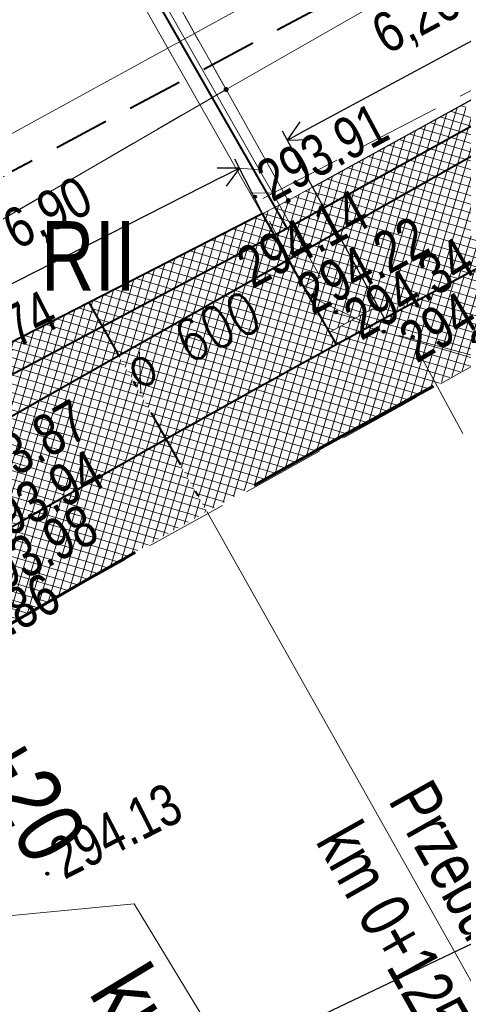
# Model space of a CAD drawing. Header units: metres. Extents: x 7437397 to 7437776, y 5556446 to 5556944.
# Tile 27 of 45: x 7437627 to 7437635, y 5556730 to 5556747. Entities that reach past the tile are written whole.
import ezdxf

# ---------------------------------------------------------------- set-up
doc = ezdxf.new("R2010")
doc.units = ezdxf.units.M
doc.header["$MEASUREMENT"] = 0
for name, pattern in [('DGN Style 2', [6.14715, 3.68829, -2.45886]), ('DGN Style 4', [2.170859, 1.084752, -0.542376, 0.001356, -0.542376]), ('EGBU01-500', [1, 0.5, -0.5]), ('KTCR02-500', [1.5, 1, -0.5]), ('KTJZ01-500', [2, 1.5, -0.5])]:
    doc.linetypes.add(name, pattern=pattern)
doc.layers.get('0').update_dxf_attribs({"color": 250, "lineweight": 5})
for name, color, linetype, lineweight in [('203-Punkt załamania granicy działki nie stabilizowany', 7, 'Continuous', 5), ('BUIB02_01', 250, 'Continuous', 5), ('BUIB05_01', 250, 'Continuous', 5), ('BUUD02_01', 250, 'Continuous', 5), ('D_kilometraz', 7, 'Continuous', 13), ('D_krawedz swobodna jezdni', 7, 'DGN Style 2', 30), ('D_kraweznik obnizony', 7, 'DGN Style 2', 70), ('D_obrzeze', 7, 'Continuous', 40), ('D_opis trasy', 7, 'Continuous', 13), ('D_opisy', 7, 'Continuous', 13), ('D_osie', 1, 'DGN Style 4', 40), ('D_pobocze', 7, 'Continuous', 13), ('D_wymiary', 7, 'Continuous', 13), ('DS_pobocze', 1, 'Continuous', 0), ('DS_zjazdy kostka', 30, 'Continuous', 0), ('DS_zjazdy kruszywo', 2, 'Continuous', 0), ('EGBD03', 250, 'Continuous', 5), ('EGBK02', 250, 'Continuous', 5), ('EGBP04_03', 250, 'Continuous', 5), ('EGBU01', 250, 'Continuous', 5), ('KTJZ01', 250, 'Continuous', 5), ('KTKR01', 250, 'Continuous', 5), ('MPZP', 250, 'Continuous', 5), ('rzedne dla projektanta', 250, 'Continuous', 5), ('SUPT_01', 250, 'Continuous', 5), ('Warstwa 14', 250, 'Continuous', 5)]:
    doc.layers.add(name, color=color, linetype=linetype, lineweight=lineweight)
doc.styles.add('ROMANS', font='arial.ttf', dxfattribs={"width": 0.8})
doc.styles.get("Standard").update_dxf_attribs({"font": 'txt.shx', "width": 0.75})
doc.styles.add('Style-Arial Narrow', font='ARIALN.TTF')
doc.dimstyles.new('1-500', dxfattribs={"dimscale": 10, "dimtxt": 0.2, "dimasz": 0.07, "dimexe": 0, "dimexo": 0, "dimgap": 0.05, "dimtad": 1, "dimdec": 1, "dimzin": 0, "dimtxsty": 'ROMANS', "dimblk": 'ARCHTICK', "dimcen": 0.1, "dimclrt": 256, "dimadec": 0, "dimazin": 0, "dimtfac": 0.666667, "dimtdec": 1, "dimtofl": 0, "dimtmove": 1, "dimatfit": 2, "dimfxl": 0, "dimtolj": 1, "dimtzin": 0, "dimarcsym": 0})

# ---------------------------------------------------------------- blocks, each defined once
blk = doc.blocks.new('203')
at = {"layer": '203-Punkt załamania granicy działki nie stabilizowany', "linetype": 'Continuous', "lineweight": 13}
h = blk.add_hatch(color=96, dxfattribs=at)
edge = h.paths.add_edge_path()
edge.add_arc((0, 0), 0.45, 0, 360)
blk = doc.blocks.new('TerminatorOpen')
at = {"color": 0, "linetype": 'ByBlock', "lineweight": -2}
for q in [(-1, 0.5), (-1, 0), (-1, -0.5)]:
    blk.add_line((0, 0), q, dxfattribs=at)
blk = doc.blocks.new('*D62')
at = {"layer": 'D_wymiary', "color": 0, "lineweight": -2, "transparency": 16777216}
for p, q in [((7437631.179, 5556743.903), (7437630.639, 5556744.965)), ((7437630.4, 5556744.641), (7437624.892, 5556741.84)), ((7437625.029, 5556740.775), (7437624.489, 5556741.837))]:
    blk.add_line(p, q, dxfattribs=at)
at = {"layer": 'Defpoints', "color": 0}
for p in [(7437631.261, 5556743.743), (7437624.571, 5556741.676), (7437625.111, 5556740.615)]:
    blk.add_point(p, dxfattribs=at)
at = {"layer": 'D_wymiary', "color": 0, "lineweight": -2, "transparency": 16777216, "xscale": 0.36, "yscale": 0.36, "zscale": 0.36}
for p, rotation in [((7437630.721, 5556744.805), 26.9605291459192), ((7437624.571, 5556741.676), 206.9605291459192)]:
    blk.add_blockref('TerminatorOpen', p, dxfattribs=dict(at, rotation=rotation))
at = {"layer": 'D_wymiary', "transparency": 16777216, "insert": (7437627.287, 5556743.947), "char_height": 0.72, "attachment_point": 5, "rotation": 26.9605, "style": 'Style-Arial Narrow'}
blk.add_mtext('6,90', dxfattribs=at)
blk = doc.blocks.new('*D63')
at = {"layer": 'D_wymiary', "color": 0, "lineweight": -2, "transparency": 16777216}
for p, q in [((7437637.505, 5556747.379), (7437636.952, 5556748.405)), ((7437631.9, 5556745.48), (7437636.72, 5556748.076)), ((7437632.05, 5556744.441), (7437631.497, 5556745.468))]:
    blk.add_line(p, q, dxfattribs=at)
at = {"layer": 'Defpoints', "color": 0}
for p in [(7437637.037, 5556748.247), (7437637.59, 5556747.22), (7437632.135, 5556744.283)]:
    blk.add_point(p, dxfattribs=at)
at = {"layer": 'D_wymiary', "color": 0, "lineweight": -2, "transparency": 16777216, "xscale": 0.36, "yscale": 0.36, "zscale": 0.36}
for p, rotation in [((7437637.037, 5556748.247), 28.30396688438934), ((7437631.583, 5556745.309), 208.3039668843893)]:
    blk.add_blockref('TerminatorOpen', p, dxfattribs=dict(at, rotation=rotation))
at = {"layer": 'D_wymiary', "transparency": 16777216, "insert": (7437633.934, 5556747.476), "char_height": 0.72, "attachment_point": 5, "rotation": 28.304, "style": 'Style-Arial Narrow'}
blk.add_mtext('6,20', dxfattribs=at)

msp = doc.modelspace()

# ---------------------------------------------------------------- hatches: boundary and pattern name
at = {"layer": 'DS_pobocze', "lineweight": 0}
h = msp.add_hatch(dxfattribs=at)
h.set_pattern_fill('CROSSHATCH', color=256, style=0, pattern_type=2)
h.set_pattern_definition([(73.467, (7437632.11164, 5556742.76442), (-0.143798, 0.042686), []), (343.467, (7437632.11164, 5556742.76442), (0.042686, 0.143798), [])])
h.paths.add_polyline_path([(7437632.338, 5556741.846, -0.00082), (7437633.206, 5556742.319), (7437632.038, 5556744.461), (7437631.6, 5556744.22), (7437631.127, 5556743.978)])
h = msp.add_hatch(dxfattribs=at)
h.set_pattern_fill('CROSSHATCH', color=256, style=0, pattern_type=2)
h.set_pattern_definition([(73.467, (7437632.68367, 5556741.9219), (-0.143798, 0.042686), []), (343.467, (7437632.68367, 5556741.9219), (0.042686, 0.143798), [])])
h.paths.add_polyline_path([(7437632.461, 5556741.628, -0.000817), (7437633.326, 5556742.1), (7437633.326, 5556742.1), (7437633.206, 5556742.319, 0.00082), (7437632.338, 5556741.846)])
at = {"layer": 'DS_zjazdy kostka', "lineweight": 0}
h = msp.add_hatch(dxfattribs=at)
h.set_pattern_fill('CROSSHATCH', color=256, style=0, pattern_type=2)
h.set_pattern_definition([(73.4667, (7437629.82497, 5556741.43704), (-0.143798, 0.042686), []), (343.4667, (7437629.82497, 5556741.43704), (0.042686, 0.143798), [])])
h.paths.add_polyline_path([(7437629.394, 5556739.925, -0.002909), (7437632.461, 5556741.628), (7437632.338, 5556741.846), (7437631.127, 5556743.978), (7437628.01, 5556742.383)])
h = msp.add_hatch(dxfattribs=at)
h.set_pattern_fill('CROSSHATCH', color=256, style=0, pattern_type=2)
h.set_pattern_definition([(73.4667, (7437630.95998, 5556740.0536), (-0.1437982, 0.0426858), []), (343.4667, (7437630.95998, 5556740.0536), (0.0426858, 0.1437982), [])])
h.paths.add_polyline_path([(7437630.13, 5556738.618, -0.004664), (7437635.032, 5556741.317), (7437636.758, 5556742.247), (7437636.047, 5556743.567), (7437634.321, 5556742.638, 0.004664), (7437629.394, 5556739.925)])
h = msp.add_hatch(dxfattribs=at)
h.set_pattern_fill('CROSSHATCH', color=256, style=0, pattern_type=2)
h.set_pattern_definition([(73.4667, (7437627.60358, 5556740.15924), (-0.143798, 0.042686), []), (343.4667, (7437627.60358, 5556740.15924), (0.042686, 0.143798), [])])
h.paths.add_polyline_path([(7437626.346, 5556738.186, -0.002909), (7437629.394, 5556739.925), (7437628.01, 5556742.383), (7437624.996, 5556740.841), (7437626.233, 5556738.409)])
h = msp.add_hatch(dxfattribs=at)
h.set_pattern_fill('CROSSHATCH', color=256, style=0, pattern_type=2)
h.set_pattern_definition([(73.4667, (7437628.31847, 5556738.4013), (-0.143798, 0.042686), []), (343.4667, (7437628.31847, 5556738.4013), (0.042686, 0.143798), [])])
h.paths.add_polyline_path([(7437626.346, 5556738.186), (7437625.649, 5556736.045, -0.004306), (7437630.13, 5556738.618), (7437629.394, 5556739.925, 0.002909)])
at = {"layer": 'DS_zjazdy kruszywo', "lineweight": 0}
h = msp.add_hatch(dxfattribs=at)
h.set_pattern_fill('CROSSHATCH', color=256, style=0, pattern_type=2)
h.set_pattern_definition([(73.467, (7437633.89673, 5556744.44689), (-0.143798, 0.042686), []), (343.467, (7437633.89673, 5556744.44689), (0.042686, 0.143798), [])])
h.paths.add_polyline_path([(7437633.326, 5556742.1, -0.000938), (7437634.321, 5556742.638), (7437636.047, 5556743.567), (7437634.758, 5556745.961), (7437632.038, 5556744.461), (7437633.206, 5556742.319), (7437633.326, 5556742.1)])

# ---------------------------------------------------------------- linework, layer by layer
at = {"layer": 'BUIB02_01', "color": 212, "linetype": 'Continuous', "lineweight": 40, "flags": 128}
for points in [[(7437631.582, 5556743.722), (7437658.25, 5556758.524), (7437681.414, 5556770.995), (7437736.328, 5556800.083), (7437739.446, 5556801.87)], [(7437471.018, 5556680.168), (7437490.105, 5556682.798), (7437506.941, 5556685.963), (7437514.516, 5556687.29), (7437530.92, 5556693.586), (7437543.72, 5556699.172), (7437579.76, 5556716.205), (7437631.582, 5556743.722), (7437615.039, 5556772.576)]]:
    msp.add_lwpolyline(points, dxfattribs=at)
at = {"layer": 'BUIB05_01', "color": 7, "linetype": 'Continuous', "lineweight": 40}
msp.add_line((7437638.72, 5556747.18), (7437623.98, 5556738.84), dxfattribs=at)
at = {"layer": 'BUUD02_01', "color": 7, "linetype": 'Continuous', "lineweight": 13, "flags": 128}
for points in [[(7437627.26, 5556751.49), (7437632.18, 5556742.84)], [(7437626.96, 5556751.32), (7437631.87, 5556742.67)], [(7437630.66, 5556744.8), (7437631.07, 5556744.78)], [(7437630.91, 5556744.36), (7437631.32, 5556744.35)], [(7437632.18, 5556742.84), (7437631.87, 5556742.67)]]:
    msp.add_lwpolyline(points, dxfattribs=at)
at = {"layer": 'D_kilometraz', "flags": 128}
msp.add_lwpolyline([(7437634.746, 5556740.026), (7437633.911, 5556741.564)], dxfattribs=at)
at = {"layer": 'D_krawedz swobodna jezdni'}
for q in [(7437637.465, 5556747.453), (7437633.326, 5556742.1)]:
    msp.add_line((7437632.038, 5556744.461), q, dxfattribs=at)
at = {"layer": 'D_kraweznik obnizony', "extrusion": (0, 0, -1)}
msp.add_arc((-7437777.277, 5556477.184), 300, 59.64038, 61.69603, dxfattribs=at)
at = {"layer": 'D_obrzeze'}
for p, q in [((7437634.321, 5556742.638), (7437684.009, 5556769.397)), ((7437631.127, 5556743.978), (7437624.996, 5556740.841)), ((7437631.127, 5556743.978), (7437632.461, 5556741.628))]:
    msp.add_line(p, q, dxfattribs=at)
at = {"layer": 'D_obrzeze', "extrusion": (0, 0, -1)}
msp.add_arc((-7437777.277, 5556477.184), 301.5, 58.77848, 61.69603, dxfattribs=at)
at = {"layer": 'D_opis trasy'}
msp.add_line((7437623.41, 5556731.032), (7437628.823, 5556731.559), dxfattribs=at)
at = {"layer": 'D_opis trasy', "flags": 128}
msp.add_lwpolyline([(7437628.823, 5556731.559), (7437633.361, 5556724.073)], dxfattribs=at)
at = {"layer": 'D_opisy'}
msp.add_line((7437630.13, 5556738.618), (7437638.613, 5556723.546), dxfattribs=at)
at = {"layer": 'D_osie'}
msp.add_line((7437628.01, 5556742.383), (7437630.13, 5556738.618), dxfattribs=at)
at = {"layer": 'D_pobocze', "flags": 128}
msp.add_lwpolyline([(7437631.127, 5556743.978), (7437631.6, 5556744.22), (7437632.038, 5556744.461)], dxfattribs=at)
at = {"layer": 'D_pobocze', "extrusion": (0, 0, -1)}
msp.add_arc((-7437777.277, 5556477.184), 301.75, 61.29324, 61.48108, dxfattribs=at)
at = {"layer": 'EGBD03', "color": 96, "linetype": 'Continuous', "lineweight": 13, "flags": 128}
for points in [[(7437615.518, 5556772.822), (7437630.48, 5556746.22)], [(7437630.48, 5556746.22), (7437656.77, 5556761.25)], [(7437631.6, 5556744.22), (7437658.07, 5556758.81)], [(7437610.22, 5556734.46), (7437630.48, 5556746.22)], [(7437631.6, 5556744.22), (7437630.48, 5556746.22)], [(7437631.6, 5556744.22), (7437610.73, 5556733.54)]]:
    msp.add_lwpolyline(points, dxfattribs=at)
at = {"layer": 'EGBU01', "color": 96, "linetype": 'EGBU01-500', "lineweight": 13, "flags": 128}
for points in [[(7437630.48, 5556746.22), (7437615.518, 5556772.822)], [(7437615.518, 5556772.822), (7437630.48, 5556746.22)], [(7437610.22, 5556734.46), (7437630.48, 5556746.22)], [(7437630.48, 5556746.22), (7437610.22, 5556734.46)]]:
    msp.add_lwpolyline(points, dxfattribs=at)
at = {"layer": 'KTJZ01', "color": 7, "linetype": 'KTJZ01-500', "lineweight": 13, "flags": 128}
for points in [[(7437487.24, 5556665.88), (7437500.01, 5556668.65), (7437509.93, 5556671.34), (7437514.81, 5556672.66), (7437528.54, 5556677.57), (7437546.18, 5556685.08), (7437562.31, 5556693.39), (7437575.78, 5556700.17), (7437584.6, 5556705.2), (7437599.33, 5556712.79), (7437607.41, 5556717.03), (7437624.22, 5556725.75), (7437636.91, 5556731.79), (7437639.91, 5556733.3), (7437648.13, 5556737.1), (7437664.08, 5556744.94), (7437674.41, 5556750.47), (7437695.47, 5556762.01), (7437726.23, 5556778.98), (7437745.592, 5556790.579), (7437740.524, 5556799.89), (7437726.071, 5556794.065), (7437721.424, 5556793.261), (7437718.653, 5556793.684), (7437716.454, 5556794.853), (7437714.78, 5556796.65), (7437713.44, 5556798.18), (7437704.05, 5556814.76), (7437696.46, 5556806.77), (7437698.53, 5556806.84), (7437700.74, 5556806.26), (7437702.79, 5556804.94), (7437704.06, 5556803.16), (7437709.44, 5556793.77), (7437711.44, 5556790.12), (7437712.13, 5556787.63), (7437712.21, 5556785.35), (7437711.59, 5556783.66), (7437709.87, 5556781.76), (7437701.28, 5556777.09), (7437699.42, 5556776.48), (7437697.78, 5556776.19), (7437695.76, 5556776.41), (7437693.65, 5556777.51), (7437692.09, 5556778.89), (7437690.49, 5556781.22), (7437685.25, 5556778.28), (7437686.1, 5556775.03), (7437686.085, 5556773.72), (7437685.81, 5556772.51), (7437685.3, 5556771.32), (7437684.475, 5556769.98), (7437683.43, 5556768.68), (7437682.12, 5556767.23), (7437680.52, 5556765.9), (7437679.609, 5556765.424), (7437667.4, 5556758.73), (7437656.58, 5556752.94), (7437646.03, 5556747.24), (7437635.04, 5556741.31), (7437625.46, 5556735.97), (7437617.31, 5556731.03), (7437610.73, 5556727.32), (7437599.83, 5556721.28), (7437592.56, 5556717.41), (7437581.48, 5556711.39), (7437572.19, 5556706.38), (7437570.63, 5556705.57), (7437559.43, 5556699.57), (7437555.27, 5556697.37), (7437547.58, 5556693.6), (7437542.1, 5556690.99), (7437536.78, 5556688.64), (7437527.13, 5556684.56), (7437524.75, 5556685.69), (7437522.99, 5556687.15), (7437521.44, 5556689.45), (7437520.46, 5556691.39), (7437515.43, 5556689.51), (7437516.09, 5556686.202), (7437515.98, 5556684.5), (7437514.73, 5556681.38), (7437513.55, 5556680.28), (7437512.1, 5556679.32), (7437507.87, 5556678.13), (7437498.81, 5556675.82), (7437492.9, 5556674.29)], [(7437635.25, 5556741.69), (7437640.12, 5556744.26), (7437639.69, 5556745.22), (7437638.72, 5556747.2), (7437638.09, 5556747.86), (7437631.07, 5556744.22), (7437631.87, 5556742.67)], [(7437635.04, 5556741.4), (7437633.32, 5556741.86), (7437632.04, 5556742.47), (7437631.87, 5556742.67)]]:
    msp.add_lwpolyline(points, dxfattribs=at)
at = {"layer": 'KTKR01', "color": 7, "linetype": 'Continuous', "lineweight": 30, "flags": 128}
msp.add_lwpolyline([(7437745.592, 5556790.579), (7437726.23, 5556778.98), (7437695.47, 5556762.01), (7437674.41, 5556750.47), (7437664.08, 5556744.94), (7437648.13, 5556737.1), (7437639.91, 5556733.3), (7437636.91, 5556731.79), (7437624.22, 5556725.75)], dxfattribs=at)
at = {"layer": 'MPZP', "color": 212, "linetype": 'KTCR02-500', "lineweight": 40, "flags": 128}
msp.add_lwpolyline([(7437738.295, 5556803.984), (7437715.191, 5556791.784), (7437661.349, 5556763.226), (7437574.511, 5556717.006), (7437530.05, 5556696.506), (7437525.798, 5556698.029), (7437514.19, 5556719.761)], dxfattribs=at)
at = {"layer": 'rzedne dla projektanta', "color": 7, "linetype": 'Continuous', "lineweight": 40}
for centre in [(7437631, 5556744.29), (7437632.05, 5556742.52), (7437632.46, 5556742.21), (7437633.32, 5556741.86), (7437633.84, 5556741.76), (7437627.26, 5556732.1)]:
    msp.add_circle(centre, 0.0225, dxfattribs=at)
at = {"layer": 'SUPT_01', "color": 30, "linetype": 'Continuous', "lineweight": 13, "flags": 128}
msp.add_lwpolyline([(7437624.834, 5556744.449), (7437654.2, 5556760.54), (7437665.43, 5556766.7), (7437672.97, 5556770.83), (7437672.97, 5556770.83), (7437705.49, 5556788.37), (7437705.49, 5556788.37), (7437729.04, 5556801.46), (7437729.04, 5556801.46), (7437737.403, 5556805.623)], dxfattribs=at)
at = {"layer": 'Warstwa 14', "color": 7, "linetype": 'Continuous', "lineweight": 13}
msp.add_line((7437628.947, 5556740.746), (7437628.922, 5556741.497), dxfattribs=at)

# ---------------------------------------------------------------- block references
at = {"layer": 'EGBP04_03', "color": 96, "linetype": 'Continuous', "lineweight": 13, "xscale": 0.1, "yscale": 0.1, "zscale": 0.1}
for p in [(7437630.48, 5556746.22), (7437631.6, 5556744.22)]:
    msp.add_blockref('203', p, dxfattribs=at)

# ---------------------------------------------------------------- texts
at = {"layer": 'D_kilometraz', "insert": (7437626.318, 5556734.498), "char_height": 1.2, "attachment_point": 4, "rotation": 300.3794, "line_spacing_factor": 1.6, "style": 'Style-Arial Narrow'}
msp.add_mtext('+20', dxfattribs=at)
at = {"layer": 'D_opis trasy', "insert": (7437633.363, 5556723.875), "char_height": 1.2, "attachment_point": 6, "rotation": 301.2215, "line_spacing_factor": 0.85, "style": 'Style-Arial Narrow'}
msp.add_mtext('PL\\Pkm 0+115.59', dxfattribs=at)
at = {"layer": 'D_opisy', "insert": (7437634.17, 5556733.863), "char_height": 0.9, "attachment_point": 1, "rotation": 299.3728}
msp.add_mtext('\\pt11;\\fArial|b0|i0|c238238|p39;Przebudowa zjazdu\\Pkm 0+125.27', dxfattribs=at)
at = {"layer": 'D_opisy', "color": 1, "insert": (7437624.657, 5556730.384), "char_height": 0.9, "attachment_point": 1, "rotation": 301.2215}
msp.add_mtext('\\pt11;{\\fArial|b0|i0|c0|p39;Projektowany wpust\\P\\fArial|b0|i0|c238|p39;Wp4 - \\fArial|b0|i0|c0|p39;km 0+115}', dxfattribs=at)
at = {"layer": 'EGBK02', "color": 96, "linetype": 'Continuous', "lineweight": 30, "insert": (7437627.143, 5556743.849), "char_height": 1.25, "attachment_point": 1, "line_spacing_factor": 0.6}
msp.add_mtext('\\FWORKING_1250;\\H1x;\\W0.8;RII', dxfattribs=at)
at = {"layer": 'rzedne dla projektanta', "color": 7, "linetype": 'Continuous', "lineweight": 0, "char_height": 0.75, "attachment_point": 7, "line_spacing_factor": 0.6}
for s, insert, rotation in [('\\FWORKING_1250;\\H1x;\\W0.8; 293.91', (7437631.118, 5556744.07), 28.2362), ('\\FWORKING_1250;\\H1x;\\W0.8; 294.14', (7437630.765, 5556742.509), 28.2362), ('\\FWORKING_1250;\\H1x;\\W0.8; 294.22', (7437631.845, 5556742.032), 28.2362), ('\\FWORKING_1250;\\H1x;\\W0.8; 294.34', (7437632.725, 5556741.562), 30.8573), ('\\FWORKING_1250;\\H1x;\\W0.8; 294.41', (7437633.724, 5556741.156), 30.8573), ('\\FWORKING_1250;\\H1x;\\W0.8; 294.50', (7437634.961, 5556741.001), 28.7501), ('\\FWORKING_1250;\\H1x;\\W0.8; 293.74', (7437625.123, 5556740.737), 26.982), ('\\FWORKING_1250;\\H1x;\\W0.8; 293.87', (7437625.735, 5556738.689), 29.4738), ('\\FWORKING_1250;\\H1x;\\W0.8; 293.94', (7437625.987, 5556737.835), 27.9211), ('\\FWORKING_1250;\\H1x;\\W0.8; 293.98', (7437625.878, 5556736.86), 27.9211), ('\\FWORKING_1250;\\H1x;\\W0.8; 293.86', (7437625.198, 5556735.624), 27.9211), ('\\FWORKING_1250;\\H1x;\\W0.8; 294.13', (7437627.373, 5556731.877), 26.8336)]:
    msp.add_mtext(s, dxfattribs=dict(at, insert=insert, rotation=rotation))
at = {"layer": 'Warstwa 14', "color": 7, "linetype": 'Continuous', "lineweight": 13, "width": 0.8}
msp.add_text('o 600', height=0.75, rotation=26.3842, dxfattribs=at).set_placement((7437628.881, 5556740.811))

# ---------------------------------------------------------------- dimensions: what is measured, and where the dimension line sits
at = {"layer": 'D_wymiary'}
for base, p1, p2, angle, picture, middle in [((7437637.037, 5556748.247), (7437632.135, 5556744.283), (7437637.59, 5556747.22), 28.304, '*D63', (7437633.934, 5556747.476)), ((7437624.571, 5556741.676), (7437631.261, 5556743.743), (7437625.111, 5556740.615), 206.9605, '*D62', (7437627.287, 5556743.947))]:
    dim = msp.add_linear_dim(base=base, p1=p1, p2=p2, angle=angle, dimstyle='1-500', override={"dimscale": 1, "dimtxt": 0.72, "dimasz": 0.36, "dimexe": 0.18, "dimexo": 0.18, "dimgap": 0.36, "dimdec": 2, "dimzin": 3, "dimtxsty": 'Style-Arial Narrow', "dimblk": 'TerminatorOpen', "dimcen": 0.36, "dimtdec": 2, "dimtofl": 1, "dimtmove": 0, "dimatfit": 1, "dimfrac": 2, "dimtolj": 0, "dimtzin": 3}, dxfattribs=at)
    dim.commit()
    dim.dimension.update_dxf_attribs({"geometry": picture, "text_midpoint": middle})

doc.saveas('drawing.dxf')
